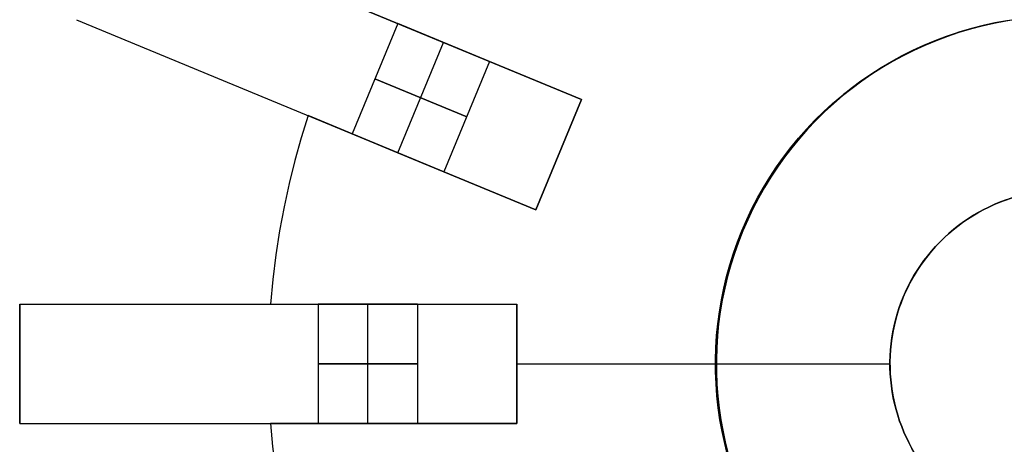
# Model space of a CAD drawing. Header units: millimetres. Extents: x 625 to 835, y 1649 to 1859.
# Tile 3 of 9: x 625 to 724, y 1746 to 1789. Entities that reach past the tile are written whole.
import ezdxf

# ---------------------------------------------------------------- set-up
doc = ezdxf.new("R2010")
doc.units = ezdxf.units.MM

msp = doc.modelspace()

# ---------------------------------------------------------------- linework, layer by layer
at = {"extrusion": (0.382683, 0.92388, -6.60644e-15)}
msp.add_lwpolyline([(71.795, 9.995), (72.819, 9.978), (73.842, 9.925), (74.863, 9.838), (75.88, 9.716), (76.892, 9.559), (77.898, 9.368), (78.898, 9.142), (79.889, 8.883), (80.87, 8.589), (81.841, 8.263), (82.8, 7.903), (83.747, 7.511), (84.679, 7.087), (85.597, 6.632), (86.498, 6.145), (87.382, 5.628), (88.248, 5.08), (89.095, 4.504), (89.922, 3.899), (90.727, 3.266), (91.511, 2.606), (92.271, 1.92), (93.008, 1.208), (93.72, 0.472), (94.406, -0.289), (95.066, -1.072), (95.699, -1.878), (96.304, -2.705), (96.88, -3.551), (97.427, -4.417), (97.944, -5.302), (98.431, -6.203), (98.887, -7.12), (99.311, -8.053), (99.703, -8.999), (100.063, -9.959), (100.389, -10.93), (100.682, -11.911), (100.942, -12.902), (101.167, -13.901), (101.358, -14.908), (101.515, -15.92), (101.637, -16.937), (101.725, -17.958), (101.777, -18.981), (101.795, -20.005)], dxfattribs=at)
at = {"extrusion": (0.382683, 0.92388, 2.00174e-14)}
msp.add_lwpolyline([(101.795, -304.005), (101.777, -305.029), (101.725, -306.052), (101.637, -307.073), (101.515, -308.09), (101.358, -309.102), (101.167, -310.109), (100.942, -311.108), (100.682, -312.099), (100.389, -313.08), (100.063, -314.051), (99.703, -315.011), (99.311, -315.957), (98.887, -316.89), (98.431, -317.807), (97.944, -318.708), (97.427, -319.593), (96.88, -320.459), (96.304, -321.305), (95.699, -322.132), (95.066, -322.938), (94.406, -323.721), (93.72, -324.482), (93.008, -325.218), (92.271, -325.93), (91.511, -326.616), (90.727, -327.276), (89.922, -327.909), (89.095, -328.514), (88.248, -329.09), (87.382, -329.638), (86.498, -330.155), (85.597, -330.642), (84.679, -331.097), (83.747, -331.521), (82.8, -331.913), (81.841, -332.273), (80.87, -332.599), (79.889, -332.893), (78.898, -333.152), (77.898, -333.378), (76.892, -333.569), (75.88, -333.726), (74.863, -333.848), (73.842, -333.935), (72.819, -333.988), (71.795, -334.005)], dxfattribs=at)
for points in [[(635.289, 1799.725), (681.483, 1780.591)], [(658.594, 1790.072), (667.625, 1786.331)], [(667.625, 1786.331), (658.594, 1790.072)], [(658.594, 1790.072), (667.625, 1786.331)], [(667.625, 1786.331), (658.594, 1790.072)], [(630.697, 1788.638), (676.891, 1769.504)], [(663.005, 1788.245), (658.413, 1777.158)], [(663.005, 1788.245), (658.413, 1777.158)], [(672.244, 1784.418), (663.005, 1788.245)], [(663.005, 1788.245), (672.244, 1784.418)], [(724.255, 1788.525), (723.06, 1788.305), (721.874, 1788.044), (720.697, 1787.741), (719.532, 1787.398), (718.379, 1787.014), (717.24, 1786.591), (716.117, 1786.129), (715.01, 1785.627), (713.921, 1785.088), (712.852, 1784.511), (711.803, 1783.898), (710.777, 1783.248), (709.773, 1782.563), (708.794, 1781.844), (707.84, 1781.091), (706.913, 1780.306), (706.014, 1779.489), (705.144, 1778.641), (704.304, 1777.764), (703.495, 1776.857), (702.717, 1775.924), (701.973, 1774.964), (701.262, 1773.978), (700.586, 1772.969), (699.945, 1771.937), (699.341, 1770.883), (698.774, 1769.808), (698.244, 1768.715), (697.752, 1767.604), (697.299, 1766.477), (696.886, 1765.334), (696.513, 1764.178), (696.18, 1763.01), (695.887, 1761.831), (695.636, 1760.642), (695.426, 1759.445), (695.258, 1758.242), (695.132, 1757.034), (695.047, 1755.822), (695.005, 1754.607), (695.005, 1753.393), (695.047, 1752.178), (695.132, 1750.966), (695.258, 1749.758), (695.426, 1748.555), (695.636, 1747.358), (695.887, 1746.169), (696.18, 1744.99)], [(663.032, 1775.245), (667.625, 1786.331)], [(663.032, 1775.245), (667.625, 1786.331)], [(667.625, 1786.331), (681.483, 1780.591)], [(681.483, 1780.591), (667.625, 1786.331)], [(667.625, 1786.331), (681.483, 1780.591)], [(681.483, 1780.591), (667.625, 1786.331)], [(672.244, 1784.418), (667.652, 1773.331)], [(672.244, 1784.418), (667.652, 1773.331)], [(660.709, 1782.701), (669.948, 1778.874)], [(669.948, 1778.874), (660.709, 1782.701)], [(676.891, 1769.504), (681.483, 1780.591)], [(681.483, 1780.591), (676.891, 1769.504)], [(681.483, 1780.591), (676.891, 1769.504)], [(681.483, 1780.591), (676.891, 1769.504)], [(676.891, 1769.504), (681.483, 1780.591)], [(654.002, 1778.985), (653.304, 1776.754), (652.665, 1774.479), (652.088, 1772.16), (651.576, 1769.8), (651.13, 1767.401), (650.755, 1764.966), (650.453, 1762.498), (650.225, 1760)], [(654.002, 1778.985), (653.304, 1776.754), (652.665, 1774.479), (652.088, 1772.16), (651.576, 1769.8), (651.13, 1767.401), (650.755, 1764.966), (650.453, 1762.498), (650.225, 1760)], [(654.002, 1778.985), (653.304, 1776.754), (652.665, 1774.479), (652.088, 1772.16), (651.576, 1769.8), (651.13, 1767.401), (650.755, 1764.966), (650.453, 1762.498), (650.225, 1760)], [(654.002, 1778.985), (653.304, 1776.754), (652.665, 1774.479), (652.088, 1772.16), (651.576, 1769.8), (651.13, 1767.401), (650.755, 1764.966), (650.453, 1762.498), (650.225, 1760)], [(654.002, 1778.985), (653.304, 1776.754), (652.665, 1774.479), (652.088, 1772.16), (651.576, 1769.8), (651.13, 1767.401), (650.755, 1764.966), (650.453, 1762.498), (650.225, 1760)], [(654.002, 1778.985), (653.304, 1776.754), (652.665, 1774.479), (652.088, 1772.16), (651.576, 1769.8), (651.13, 1767.401), (650.755, 1764.966), (650.453, 1762.498), (650.225, 1760)], [(654.002, 1778.985), (663.032, 1775.245)], [(663.032, 1775.245), (654.002, 1778.985)], [(654.002, 1778.985), (663.032, 1775.245)], [(663.032, 1775.245), (654.002, 1778.985)], [(658.413, 1777.158), (667.652, 1773.331)], [(667.652, 1773.331), (658.413, 1777.158)], [(663.032, 1775.245), (676.891, 1769.504)], [(676.891, 1769.504), (663.032, 1775.245)], [(663.032, 1775.245), (676.891, 1769.504)], [(676.891, 1769.504), (663.032, 1775.245)], [(724.189, 1770.507), (723.62, 1770.296), (723.058, 1770.064), (722.505, 1769.814), (721.961, 1769.544), (721.426, 1769.256), (720.902, 1768.949), (720.388, 1768.624), (719.887, 1768.282), (719.397, 1767.922), (718.92, 1767.546), (718.457, 1767.153), (718.007, 1766.744), (717.572, 1766.321), (717.152, 1765.882), (716.747, 1765.429), (716.359, 1764.962), (715.986, 1764.482), (715.631, 1763.989), (715.293, 1763.484), (714.973, 1762.968), (714.67, 1762.441), (714.387, 1761.904), (714.122, 1761.358), (713.876, 1760.802), (713.65, 1760.238), (713.443, 1759.667), (713.256, 1759.089), (713.09, 1758.505), (712.944, 1757.915), (712.818, 1757.321), (712.713, 1756.723), (712.629, 1756.121), (712.566, 1755.517), (712.524, 1754.911), (712.503, 1754.304), (712.503, 1753.696), (712.524, 1753.089), (712.566, 1752.483), (712.629, 1751.879), (712.713, 1751.277), (712.818, 1750.679), (712.944, 1750.085), (713.09, 1749.495), (713.256, 1748.911), (713.443, 1748.333), (713.65, 1747.762), (713.876, 1747.198), (714.122, 1746.642), (714.387, 1746.096), (714.67, 1745.559)], [(625, 1760), (625, 1748)], [(625, 1760), (625, 1748)], [(625, 1748), (625, 1760)], [(625, 1760), (675, 1760)], [(650.225, 1760), (660, 1760)], [(650.225, 1760), (660, 1760)], [(650.225, 1760), (660, 1760)], [(650.225, 1760), (660, 1760)], [(665, 1760), (655, 1760)], [(655, 1760), (655, 1748)], [(655, 1760), (655, 1748)], [(655, 1760), (665, 1760)], [(660, 1760), (675, 1760)], [(660, 1760), (675, 1760)], [(660, 1760), (675, 1760)], [(660, 1760), (675, 1760)], [(660, 1748), (660, 1760)], [(660, 1748), (660, 1760)], [(665, 1760), (665, 1748)], [(665, 1760), (665, 1748)], [(675, 1760), (675, 1748)], [(675, 1760), (675, 1748)], [(675, 1760), (675, 1748)], [(675, 1748), (675, 1760)], [(675, 1748), (675, 1760)], [(655, 1754), (665, 1754)], [(665, 1754), (655, 1754)], [(675, 1754), (695, 1754)], [(675, 1754), (712.5, 1754)], [(675, 1754), (712.5, 1754)], [(675, 1754), (695, 1754)], [(625, 1748), (675, 1748)], [(650.225, 1748), (650.435, 1745.672), (650.715, 1743.325), (651.07, 1740.962), (651.499, 1738.585), (652.006, 1736.199), (652.591, 1733.806), (653.256, 1731.41), (654.002, 1729.015)], [(650.225, 1748), (650.435, 1745.672), (650.715, 1743.325), (651.07, 1740.962), (651.499, 1738.585), (652.006, 1736.199), (652.591, 1733.806), (653.256, 1731.41), (654.002, 1729.015)], [(650.225, 1748), (650.435, 1745.672), (650.715, 1743.325), (651.07, 1740.962), (651.499, 1738.585), (652.006, 1736.199), (652.591, 1733.806), (653.256, 1731.41), (654.002, 1729.015)], [(650.225, 1748), (650.435, 1745.672), (650.715, 1743.325), (651.07, 1740.962), (651.499, 1738.585), (652.006, 1736.199), (652.591, 1733.806), (653.256, 1731.41), (654.002, 1729.015)], [(660, 1748), (650.225, 1748)], [(660, 1748), (650.225, 1748)], [(660, 1748), (650.225, 1748)], [(660, 1748), (650.225, 1748)], [(650.225, 1748), (650.435, 1745.672), (650.715, 1743.325), (651.07, 1740.962), (651.499, 1738.585), (652.006, 1736.199), (652.591, 1733.806), (653.256, 1731.41), (654.002, 1729.015)], [(650.225, 1748), (650.435, 1745.672), (650.715, 1743.325), (651.07, 1740.962), (651.499, 1738.585), (652.006, 1736.199), (652.591, 1733.806), (653.256, 1731.41), (654.002, 1729.015)], [(655, 1748), (665, 1748)], [(665, 1748), (655, 1748)], [(675, 1748), (660, 1748)], [(675, 1748), (660, 1748)], [(675, 1748), (660, 1748)], [(675, 1748), (660, 1748)]]:
    msp.add_lwpolyline(points)
at = {"extrusion": (0.382683, 0.92388, -3.1259e-15)}
msp.add_lwpolyline([(101.795, -20.005), (101.777, -18.981), (101.725, -17.958), (101.637, -16.937), (101.515, -15.92), (101.358, -14.908), (101.167, -13.901), (100.942, -12.902), (100.682, -11.911), (100.389, -10.93), (100.063, -9.959), (99.703, -8.999), (99.311, -8.053), (98.887, -7.12), (98.431, -6.203), (97.944, -5.302), (97.427, -4.417), (96.88, -3.551), (96.304, -2.705), (95.699, -1.878), (95.066, -1.072), (94.406, -0.289), (93.72, 0.472), (93.008, 1.208), (92.271, 1.92), (91.511, 2.606), (90.727, 3.266), (89.922, 3.899), (89.095, 4.504), (88.248, 5.08), (87.382, 5.628), (86.498, 6.145), (85.597, 6.632), (84.679, 7.087), (83.747, 7.511), (82.8, 7.903), (81.841, 8.263), (80.87, 8.589), (79.889, 8.883), (78.898, 9.142), (77.898, 9.368), (76.892, 9.559), (75.88, 9.716), (74.863, 9.838), (73.842, 9.925), (72.819, 9.978), (71.795, 9.995)], dxfattribs=at)
at = {"extrusion": (0.382683, 0.92388, 4.57675e-15)}
msp.add_lwpolyline([(71.795, -334.005), (72.819, -333.988), (73.842, -333.935), (74.863, -333.848), (75.88, -333.726), (76.892, -333.569), (77.898, -333.378), (78.898, -333.152), (79.889, -332.893), (80.87, -332.599), (81.841, -332.273), (82.8, -331.913), (83.747, -331.521), (84.679, -331.097), (85.597, -330.642), (86.498, -330.155), (87.382, -329.638), (88.248, -329.09), (89.095, -328.514), (89.922, -327.909), (90.727, -327.276), (91.511, -326.616), (92.271, -325.93), (93.008, -325.218), (93.72, -324.482), (94.406, -323.721), (95.066, -322.938), (95.699, -322.132), (96.304, -321.305), (96.88, -320.459), (97.427, -319.593), (97.944, -318.708), (98.431, -317.807), (98.887, -316.89), (99.311, -315.957), (99.703, -315.011), (100.063, -314.051), (100.389, -313.08), (100.682, -312.099), (100.942, -311.108), (101.167, -310.109), (101.358, -309.102), (101.515, -308.09), (101.637, -307.073), (101.725, -306.052), (101.777, -305.029), (101.795, -304.005)], dxfattribs=at)
at = {"extrusion": (0.000142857, -2.84161e-05, 1)}
for points in [[(765.046, 1753.991), (765.025, 1755.208), (764.962, 1756.425), (764.856, 1757.638), (764.708, 1758.847), (764.518, 1760.049), (764.286, 1761.245), (764.013, 1762.432), (763.699, 1763.608), (763.344, 1764.773), (762.949, 1765.925), (762.514, 1767.063), (762.039, 1768.184), (761.526, 1769.289), (760.975, 1770.374), (760.386, 1771.441), (759.761, 1772.485), (759.099, 1773.508), (758.403, 1774.507), (757.672, 1775.481), (756.907, 1776.429), (756.111, 1777.35), (755.282, 1778.243), (754.423, 1779.106), (753.535, 1779.939), (752.618, 1780.74), (751.674, 1781.509), (750.703, 1782.245), (749.708, 1782.946), (748.688, 1783.613), (747.647, 1784.244), (746.584, 1784.838), (745.5, 1785.394), (744.399, 1785.913), (743.279, 1786.393), (742.144, 1786.834), (740.994, 1787.235), (739.831, 1787.595), (738.656, 1787.915), (737.471, 1788.194), (736.276, 1788.432), (735.074, 1788.628), (733.866, 1788.782), (732.654, 1788.894), (731.438, 1788.963), (730.22, 1788.99), (729.003, 1788.975), (727.786, 1788.918), (726.572, 1788.818), (725.363, 1788.676), (724.159, 1788.492), (722.962, 1788.266), (721.774, 1787.999), (720.596, 1787.691), (719.429, 1787.342), (718.276, 1786.952), (717.136, 1786.523), (716.012, 1786.054), (714.905, 1785.546), (713.817, 1785), (712.748, 1784.417), (711.7, 1783.797), (710.674, 1783.14), (709.671, 1782.449), (708.694, 1781.723), (707.742, 1780.963), (706.817, 1780.171), (705.92, 1779.347), (705.053, 1778.492), (704.215, 1777.608), (703.409, 1776.695), (702.636, 1775.755), (701.895, 1774.788), (701.189, 1773.796), (700.517, 1772.78), (699.881, 1771.741), (699.282, 1770.681), (698.72, 1769.601), (698.196, 1768.502), (697.71, 1767.385)], [(697.71, 1767.385), (697.266, 1766.256), (696.861, 1765.113), (696.495, 1763.957), (696.17, 1762.789), (695.886, 1761.61), (695.642, 1760.422), (695.44, 1759.226), (695.279, 1758.024), (695.161, 1756.817), (695.084, 1755.607), (695.049, 1754.395), (695.056, 1753.182), (695.105, 1751.971), (695.196, 1750.761), (695.328, 1749.556), (695.503, 1748.356), (695.719, 1747.163), (695.976, 1745.978), (696.274, 1744.802), (696.613, 1743.638), (696.991, 1742.486), (697.41, 1741.347), (697.867, 1740.224), (698.364, 1739.118), (698.898, 1738.029), (699.469, 1736.96), (700.078, 1735.911), (700.722, 1734.883), (701.402, 1733.879), (702.116, 1732.899), (702.863, 1731.944), (703.643, 1731.015), (704.455, 1730.114), (705.298, 1729.242), (706.17, 1728.4), (707.071, 1727.588), (707.999, 1726.808), (708.954, 1726.06), (709.934, 1725.346), (710.939, 1724.667), (711.966, 1724.022), (713.015, 1723.414), (714.085, 1722.842), (715.173, 1722.308), (716.28, 1721.812), (717.403, 1721.354), (718.541, 1720.936), (719.693, 1720.557), (720.858, 1720.219), (722.033, 1719.92), (723.218, 1719.663), (724.411, 1719.447), (725.611, 1719.273), (726.817, 1719.14), (728.026, 1719.049), (729.238, 1719), (730.451, 1718.993), (731.663, 1719.028), (732.873, 1719.105), (734.08, 1719.224), (735.282, 1719.385), (736.478, 1719.587), (737.666, 1719.83), (738.844, 1720.115), (740.013, 1720.44), (741.169, 1720.805), (742.312, 1721.21), (743.44, 1721.655), (744.552, 1722.138), (745.647, 1722.66), (746.723, 1723.219), (747.779, 1723.816), (748.814, 1724.448), (749.826, 1725.116), (750.814, 1725.818), (751.778, 1726.555), (752.715, 1727.324), (753.626, 1728.125), (754.508, 1728.958), (755.36, 1729.82), (756.182, 1730.712), (756.973, 1731.631), (757.731, 1732.577), (758.457, 1733.549), (759.148, 1734.546), (759.804, 1735.566), (760.424, 1736.608), (761.008, 1737.67), (761.555, 1738.753), (762.064, 1739.854), (762.535, 1740.971), (762.966, 1742.105), (763.358, 1743.252), (763.71, 1744.413), (764.022, 1745.585), (764.293, 1746.767), (764.522, 1747.957), (764.711, 1749.155), (764.857, 1750.359), (764.962, 1751.567), (765.025, 1752.778), (765.046, 1753.991)]]:
    msp.add_lwpolyline(points, dxfattribs=at)
at = {"extrusion": (-0.000142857, 2.84161e-05, 1)}
for points in [[(697.62, 1767.403), (698.105, 1768.52), (698.629, 1769.619), (699.191, 1770.699), (699.791, 1771.759), (700.426, 1772.798), (701.098, 1773.814), (701.804, 1774.806), (702.545, 1775.773), (703.319, 1776.713), (704.125, 1777.626), (704.962, 1778.51), (705.829, 1779.365), (706.726, 1780.189), (707.651, 1780.981), (708.603, 1781.741), (709.58, 1782.467), (710.583, 1783.159), (711.609, 1783.815), (712.657, 1784.435), (713.726, 1785.018), (714.814, 1785.564), (715.921, 1786.072), (717.045, 1786.541), (718.185, 1786.97), (719.339, 1787.36), (720.505, 1787.709), (721.683, 1788.017), (722.871, 1788.284), (724.068, 1788.51), (725.272, 1788.694), (726.482, 1788.836), (727.695, 1788.936), (728.912, 1788.993), (730.129, 1789.008), (731.347, 1788.981), (732.563, 1788.912), (733.775, 1788.8), (734.983, 1788.646), (736.185, 1788.45), (737.38, 1788.212), (738.565, 1787.933), (739.74, 1787.613), (740.903, 1787.253), (742.053, 1786.852), (743.188, 1786.411), (744.308, 1785.931), (745.41, 1785.412), (746.493, 1784.856), (747.556, 1784.262), (748.598, 1783.631), (749.617, 1782.965), (750.612, 1782.263), (751.583, 1781.527), (752.527, 1780.758), (753.444, 1779.957), (754.332, 1779.124), (755.191, 1778.261), (756.02, 1777.368), (756.817, 1776.447), (757.581, 1775.499), (758.312, 1774.525), (759.008, 1773.526), (759.67, 1772.504), (760.295, 1771.459), (760.884, 1770.393), (761.435, 1769.307), (761.948, 1768.202), (762.423, 1767.081), (762.858, 1765.943), (763.253, 1764.791), (763.608, 1763.626), (763.922, 1762.45), (764.195, 1761.263), (764.427, 1760.068), (764.617, 1758.865), (764.765, 1757.656), (764.871, 1756.443), (764.934, 1755.226), (764.955, 1754.009)], [(764.955, 1754.009), (764.934, 1752.796), (764.871, 1751.585), (764.766, 1750.377), (764.62, 1749.173), (764.431, 1747.975), (764.202, 1746.785), (763.931, 1745.603), (763.619, 1744.431), (763.267, 1743.27), (762.875, 1742.123), (762.444, 1740.989), (761.973, 1739.872), (761.464, 1738.771), (760.917, 1737.689), (760.333, 1736.626), (759.713, 1735.584), (759.057, 1734.564), (758.366, 1733.567), (757.641, 1732.595), (756.882, 1731.649), (756.091, 1730.73), (755.269, 1729.838), (754.417, 1728.976), (753.535, 1728.144), (752.625, 1727.342), (751.687, 1726.573), (750.724, 1725.837), (749.735, 1725.134), (748.723, 1724.466), (747.688, 1723.834), (746.632, 1723.237), (745.556, 1722.678), (744.462, 1722.156), (743.349, 1721.673), (742.221, 1721.228), (741.078, 1720.823), (739.922, 1720.458), (738.754, 1720.133), (737.575, 1719.848), (736.387, 1719.605), (735.191, 1719.403), (733.989, 1719.242), (732.782, 1719.123), (731.572, 1719.046), (730.36, 1719.011), (729.147, 1719.018), (727.935, 1719.067), (726.726, 1719.158), (725.521, 1719.291), (724.321, 1719.465), (723.127, 1719.681), (721.942, 1719.939), (720.767, 1720.237), (719.602, 1720.575), (718.45, 1720.954), (717.312, 1721.372), (716.189, 1721.83), (715.082, 1722.326), (713.994, 1722.86), (712.924, 1723.432), (711.875, 1724.04), (710.848, 1724.685), (709.843, 1725.364), (708.863, 1726.078), (707.908, 1726.826), (706.98, 1727.606), (706.079, 1728.418), (705.207, 1729.26), (704.364, 1730.132), (703.552, 1731.033), (702.772, 1731.962), (702.025, 1732.917), (701.311, 1733.897), (700.631, 1734.901), (699.987, 1735.929), (699.379, 1736.978), (698.807, 1738.047), (698.273, 1739.136), (697.776, 1740.242), (697.319, 1741.365), (696.9, 1742.504), (696.522, 1743.656), (696.183, 1744.82), (695.885, 1745.996), (695.628, 1747.181), (695.412, 1748.374), (695.238, 1749.574), (695.105, 1750.779), (695.014, 1751.989), (694.965, 1753.2), (694.958, 1754.413), (694.993, 1755.625), (695.07, 1756.836), (695.189, 1758.042), (695.349, 1759.244), (695.551, 1760.44), (695.795, 1761.628), (696.079, 1762.807), (696.404, 1763.975), (696.77, 1765.132), (697.175, 1766.275), (697.62, 1767.403)]]:
    msp.add_lwpolyline(points, dxfattribs=at)
at = {"extrusion": (0.382683, 0.92388, 7.80594e-15)}
msp.add_lwpolyline([(101.795, -20.005), (101.777, -18.981), (101.725, -17.958), (101.637, -16.937), (101.515, -15.92), (101.358, -14.908), (101.167, -13.901), (100.942, -12.902), (100.682, -11.911), (100.389, -10.93), (100.063, -9.959), (99.703, -8.999), (99.311, -8.053), (98.887, -7.12), (98.431, -6.203), (97.944, -5.302), (97.427, -4.417), (96.88, -3.551), (96.304, -2.705), (95.699, -1.878), (95.066, -1.072), (94.406, -0.289), (93.72, 0.472), (93.008, 1.208), (92.271, 1.92), (91.511, 2.606), (90.727, 3.266), (89.922, 3.899), (89.095, 4.504), (88.248, 5.08), (87.382, 5.628), (86.498, 6.145), (85.597, 6.632), (84.679, 7.087), (83.747, 7.511), (82.8, 7.903), (81.841, 8.263), (80.87, 8.589), (79.889, 8.883), (78.898, 9.142), (77.898, 9.368), (76.892, 9.559), (75.88, 9.716), (74.863, 9.838), (73.842, 9.925), (72.819, 9.978), (71.795, 9.995)], dxfattribs=at)
at = {"extrusion": (0.382683, 0.92388, 8.0507e-15)}
msp.add_lwpolyline([(71.795, -334.005), (72.819, -333.988), (73.842, -333.935), (74.863, -333.848), (75.88, -333.726), (76.892, -333.569), (77.898, -333.378), (78.898, -333.152), (79.889, -332.893), (80.87, -332.599), (81.841, -332.273), (82.8, -331.913), (83.747, -331.521), (84.679, -331.097), (85.597, -330.642), (86.498, -330.155), (87.382, -329.638), (88.248, -329.09), (89.095, -328.514), (89.922, -327.909), (90.727, -327.276), (91.511, -326.616), (92.271, -325.93), (93.008, -325.218), (93.72, -324.482), (94.406, -323.721), (95.066, -322.938), (95.699, -322.132), (96.304, -321.305), (96.88, -320.459), (97.427, -319.593), (97.944, -318.708), (98.431, -317.807), (98.887, -316.89), (99.311, -315.957), (99.703, -315.011), (100.063, -314.051), (100.389, -313.08), (100.682, -312.099), (100.942, -311.108), (101.167, -310.109), (101.358, -309.102), (101.515, -308.09), (101.637, -307.073), (101.725, -306.052), (101.777, -305.029), (101.795, -304.005)], dxfattribs=at)
at = {"extrusion": (0.382683, 0.92388, -2.71978e-14)}
msp.add_lwpolyline([(51.795, -0.005), (51.801, 0.336), (51.818, 0.677), (51.847, 1.018), (51.888, 1.357), (51.94, 1.694), (52.004, 2.03), (52.079, 2.363), (52.166, 2.693), (52.263, 3.02), (52.372, 3.344), (52.492, 3.664), (52.623, 3.979), (52.764, 4.29), (52.916, 4.596), (53.078, 4.896), (53.25, 5.191), (53.433, 5.48), (53.625, 5.762), (53.827, 6.037), (54.038, 6.306), (54.258, 6.567), (54.486, 6.821), (54.724, 7.066), (54.969, 7.303), (55.223, 7.532), (55.484, 7.752), (55.752, 7.963), (56.028, 8.165), (56.31, 8.357), (56.599, 8.539), (56.894, 8.712), (57.194, 8.874), (57.5, 9.026), (57.811, 9.167), (58.126, 9.298), (58.446, 9.418), (58.77, 9.526), (59.097, 9.624), (59.427, 9.711), (59.76, 9.786), (60.096, 9.85), (60.433, 9.902), (60.772, 9.943), (61.112, 9.972), (61.453, 9.989), (61.795, 9.995)], dxfattribs=at)
at = {"extrusion": (0.382683, 0.92388, 2.71978e-14)}
msp.add_lwpolyline([(51.795, -324.005), (51.801, -324.346), (51.818, -324.687), (51.847, -325.028), (51.888, -325.367), (51.94, -325.704), (52.004, -326.04), (52.079, -326.373), (52.166, -326.703), (52.263, -327.03), (52.372, -327.354), (52.492, -327.674), (52.623, -327.989), (52.764, -328.3), (52.916, -328.606), (53.078, -328.906), (53.25, -329.201), (53.433, -329.49), (53.625, -329.772), (53.827, -330.047), (54.038, -330.316), (54.258, -330.577), (54.486, -330.831), (54.724, -331.076), (54.969, -331.313), (55.223, -331.542), (55.484, -331.762), (55.752, -331.973), (56.028, -332.175), (56.31, -332.367), (56.599, -332.549), (56.894, -332.722), (57.194, -332.884), (57.5, -333.036), (57.811, -333.177), (58.126, -333.308), (58.446, -333.428), (58.77, -333.536), (59.097, -333.634), (59.427, -333.721), (59.76, -333.796), (60.096, -333.86), (60.433, -333.912), (60.772, -333.953), (61.112, -333.982), (61.453, -333.999), (61.795, -334.005)], dxfattribs=at)
msp.add_lwpolyline([(51.795, -324.005), (51.801, -324.346), (51.818, -324.687), (51.847, -325.028), (51.888, -325.367), (51.94, -325.704), (52.004, -326.04), (52.079, -326.373), (52.166, -326.703), (52.263, -327.03), (52.372, -327.354), (52.492, -327.674), (52.623, -327.989), (52.764, -328.3), (52.916, -328.606), (53.078, -328.906), (53.25, -329.201), (53.433, -329.49), (53.625, -329.772), (53.827, -330.047), (54.038, -330.316), (54.258, -330.577), (54.486, -330.831), (54.724, -331.076), (54.969, -331.313), (55.223, -331.542), (55.484, -331.762), (55.752, -331.973), (56.028, -332.175), (56.31, -332.367), (56.599, -332.549), (56.894, -332.722), (57.194, -332.884), (57.5, -333.036), (57.811, -333.177), (58.126, -333.308), (58.446, -333.428), (58.77, -333.536), (59.097, -333.634), (59.427, -333.721), (59.76, -333.796), (60.096, -333.86), (60.433, -333.912), (60.772, -333.953), (61.112, -333.982), (61.453, -333.999), (61.795, -334.005)], dxfattribs=at)
at = {"extrusion": (1, 0, 0)}
for points in [[(1780.591, -312.005), (1780.591, -12.005)], [(1779.071, 9.575), (1779.071, -333.585)], [(1778.985, -324.005), (1778.985, -312.005)], [(1778.985, -12.005), (1778.985, -0.005)], [(1775.048, -12.005), (1775.048, -312.005)], [(1769.504, -12.005), (1769.504, -312.005)], [(1760, -20.005), (1760, -304.005)], [(1760, 9.575), (1760, -333.585)], [(1760, -324.005), (1760, -312.005)], [(1760, -12.005), (1760, -0.005)], [(1760, -312.005), (1760, -12.005)], [(1754, -304.005), (1754, -20.005)], [(1754, -12.005), (1754, -312.005)], [(1754, -324.015), (1754, -311.995)], [(1754, -12.015), (1754, 0.005)], [(1748, -304.005), (1748, -20.005)], [(1748, 9.575), (1748, -333.585)], [(1748, -324.005), (1748, -312.005)], [(1748, -12.005), (1748, -0.005)], [(1748, -12.005), (1748, -312.005)]]:
    msp.add_lwpolyline(points, dxfattribs=at)
at = {"extrusion": (0.382683, 0.92388, -1.97624e-14)}
msp.add_lwpolyline([(61.795, 9.995), (61.453, 9.989), (61.112, 9.972), (60.772, 9.943), (60.433, 9.902), (60.096, 9.85), (59.76, 9.786), (59.427, 9.711), (59.097, 9.624), (58.77, 9.526), (58.446, 9.418), (58.126, 9.298), (57.811, 9.167), (57.5, 9.026), (57.194, 8.874), (56.894, 8.712), (56.599, 8.539), (56.31, 8.357), (56.028, 8.165), (55.752, 7.963), (55.484, 7.752), (55.223, 7.532), (54.969, 7.303), (54.724, 7.066), (54.486, 6.821), (54.258, 6.567), (54.038, 6.306), (53.827, 6.037), (53.625, 5.762), (53.433, 5.48), (53.25, 5.191), (53.078, 4.896), (52.916, 4.596), (52.764, 4.29), (52.623, 3.979), (52.492, 3.664), (52.372, 3.344), (52.263, 3.02), (52.166, 2.693), (52.079, 2.363), (52.004, 2.03), (51.94, 1.694), (51.888, 1.357), (51.847, 1.018), (51.818, 0.677), (51.801, 0.336), (51.795, -0.005)], dxfattribs=at)
at = {"extrusion": (0.382683, 0.92388, 1.23577e-14)}
msp.add_lwpolyline([(51.795, -324.005), (51.801, -324.346), (51.818, -324.687), (51.847, -325.028), (51.888, -325.367), (51.94, -325.704), (52.004, -326.04), (52.079, -326.373), (52.166, -326.703), (52.263, -327.03), (52.372, -327.354), (52.492, -327.674), (52.623, -327.989), (52.764, -328.3), (52.916, -328.606), (53.078, -328.906), (53.25, -329.201), (53.433, -329.49), (53.625, -329.772), (53.827, -330.047), (54.038, -330.316), (54.258, -330.577), (54.486, -330.831), (54.724, -331.076), (54.969, -331.313), (55.223, -331.542), (55.484, -331.762), (55.752, -331.973), (56.028, -332.175), (56.31, -332.367), (56.599, -332.549), (56.894, -332.722), (57.194, -332.884), (57.5, -333.036), (57.811, -333.177), (58.126, -333.308), (58.446, -333.428), (58.77, -333.536), (59.097, -333.634), (59.427, -333.721), (59.76, -333.796), (60.096, -333.86), (60.433, -333.912), (60.772, -333.953), (61.112, -333.982), (61.453, -333.999), (61.795, -334.005)], dxfattribs=at)
at = {"extrusion": (0.382683, 0.92388, -1.97684e-14)}
msp.add_lwpolyline([(61.795, 9.995), (61.453, 9.989), (61.112, 9.972), (60.772, 9.943), (60.433, 9.902), (60.096, 9.85), (59.76, 9.786), (59.427, 9.711), (59.097, 9.624), (58.77, 9.526), (58.446, 9.418), (58.126, 9.298), (57.811, 9.167), (57.5, 9.026), (57.194, 8.874), (56.894, 8.712), (56.599, 8.539), (56.31, 8.357), (56.028, 8.165), (55.752, 7.963), (55.484, 7.752), (55.223, 7.532), (54.969, 7.303), (54.724, 7.066), (54.486, 6.821), (54.258, 6.567), (54.038, 6.306), (53.827, 6.037), (53.625, 5.762), (53.433, 5.48), (53.25, 5.191), (53.078, 4.896), (52.916, 4.596), (52.764, 4.29), (52.623, 3.979), (52.492, 3.664), (52.372, 3.344), (52.263, 3.02), (52.166, 2.693), (52.079, 2.363), (52.004, 2.03), (51.94, 1.694), (51.888, 1.357), (51.847, 1.018), (51.818, 0.677), (51.801, 0.336), (51.795, -0.005)], dxfattribs=at)
at = {"extrusion": (0.000285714, -5.68321e-05, 1)}
for points in [[(747.503, 1753.999), (747.493, 1754.608), (747.461, 1755.216), (747.408, 1755.823), (747.334, 1756.427), (747.239, 1757.029), (747.123, 1757.626), (746.987, 1758.22), (746.83, 1758.808), (746.652, 1759.391), (746.455, 1759.967), (746.237, 1760.535), (746, 1761.096), (745.743, 1761.648), (745.468, 1762.191), (745.173, 1762.724), (744.861, 1763.247), (744.53, 1763.758), (744.182, 1764.257), (743.816, 1764.744), (743.434, 1765.218), (743.036, 1765.679), (742.621, 1766.125), (742.192, 1766.557), (741.748, 1766.973), (741.289, 1767.374), (740.817, 1767.759), (740.332, 1768.126), (739.834, 1768.477), (739.324, 1768.81), (738.804, 1769.126), (738.272, 1769.423), (737.73, 1769.701), (737.18, 1769.96), (736.62, 1770.2), (736.052, 1770.421), (735.477, 1770.621), (734.896, 1770.802), (734.308, 1770.962), (733.716, 1771.101), (733.118, 1771.22), (732.517, 1771.318), (731.913, 1771.395), (731.307, 1771.451), (730.699, 1771.485), (730.09, 1771.499), (729.482, 1771.492), (728.873, 1771.463), (728.266, 1771.413), (727.662, 1771.342), (727.06, 1771.25), (726.461, 1771.137), (725.867, 1771.004), (725.278, 1770.849), (724.695, 1770.675), (724.118, 1770.48), (723.548, 1770.265), (722.986, 1770.031), (722.433, 1769.777), (721.889, 1769.504), (721.354, 1769.212), (720.83, 1768.902), (720.317, 1768.574), (719.816, 1768.228), (719.327, 1767.865), (718.851, 1767.486), (718.389, 1767.089), (717.94, 1766.677), (717.507, 1766.25), (717.088, 1765.808), (716.685, 1765.351), (716.298, 1764.881), (715.928, 1764.398), (715.575, 1763.902), (715.239, 1763.394), (714.921, 1762.875), (714.621, 1762.345), (714.34, 1761.804), (714.078, 1761.255), (713.836, 1760.696)], [(713.836, 1760.696), (713.613, 1760.132), (713.411, 1759.561), (713.228, 1758.983), (713.065, 1758.398), (712.923, 1757.809), (712.801, 1757.215), (712.7, 1756.617), (712.62, 1756.016), (712.561, 1755.413), (712.522, 1754.808), (712.505, 1754.201), (712.508, 1753.595), (712.533, 1752.989), (712.578, 1752.385), (712.644, 1751.782), (712.732, 1751.182), (712.84, 1750.585), (712.968, 1749.993), (713.117, 1749.405), (713.287, 1748.823), (713.476, 1748.247), (713.685, 1747.678), (713.914, 1747.116), (714.162, 1746.563), (714.429, 1746.018), (714.715, 1745.484), (715.019, 1744.959), (715.341, 1744.446), (715.681, 1743.943), (716.038, 1743.453), (716.412, 1742.976), (716.802, 1742.512), (717.208, 1742.061), (717.629, 1741.625), (718.065, 1741.204), (718.516, 1740.798), (718.98, 1740.408), (719.457, 1740.034), (719.947, 1739.677), (720.45, 1739.337), (720.963, 1739.015), (721.488, 1738.711), (722.023, 1738.425), (722.567, 1738.158), (723.12, 1737.91), (723.682, 1737.681), (724.251, 1737.472), (724.827, 1737.282), (725.409, 1737.113), (725.997, 1736.964), (726.589, 1736.836), (727.186, 1736.728), (727.786, 1736.64), (728.389, 1736.574), (728.993, 1736.528), (729.599, 1736.504), (730.206, 1736.5), (730.812, 1736.518), (731.417, 1736.556), (732.02, 1736.616), (732.621, 1736.696), (733.219, 1736.797), (733.813, 1736.919), (734.402, 1737.061), (734.987, 1737.224), (735.565, 1737.407), (736.136, 1737.609), (736.7, 1737.831), (737.256, 1738.073), (737.804, 1738.334), (738.342, 1738.614), (738.87, 1738.912), (739.387, 1739.228), (739.893, 1739.562), (740.388, 1739.913), (740.869, 1740.281), (741.338, 1740.666), (741.793, 1741.067), (742.234, 1741.483), (742.66, 1741.914), (743.071, 1742.36), (743.467, 1742.82), (743.846, 1743.293), (744.209, 1743.779), (744.554, 1744.277), (744.882, 1744.787), (745.192, 1745.308), (745.484, 1745.839), (745.758, 1746.38), (746.012, 1746.931), (746.248, 1747.49), (746.463, 1748.056), (746.659, 1748.63), (746.835, 1749.21), (746.991, 1749.796), (747.127, 1750.387), (747.241, 1750.983), (747.336, 1751.582), (747.409, 1752.183), (747.461, 1752.788), (747.493, 1753.393), (747.503, 1753.999)]]:
    msp.add_lwpolyline(points, dxfattribs=at)
at = {"extrusion": (-0.000285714, 5.68321e-05, 1)}
for points in [[(713.832, 1760.697), (714.075, 1761.255), (714.337, 1761.805), (714.618, 1762.345), (714.918, 1762.875), (715.235, 1763.395), (715.571, 1763.903), (715.924, 1764.399), (716.295, 1764.882), (716.682, 1765.352), (717.085, 1765.809), (717.503, 1766.251), (717.937, 1766.678), (718.385, 1767.09), (718.848, 1767.486), (719.324, 1767.866), (719.813, 1768.229), (720.314, 1768.575), (720.827, 1768.903), (721.351, 1769.213), (721.885, 1769.505), (722.429, 1769.778), (722.983, 1770.032), (723.545, 1770.266), (724.115, 1770.481), (724.692, 1770.675), (725.275, 1770.85), (725.864, 1771.004), (726.458, 1771.138), (727.056, 1771.251), (727.658, 1771.343), (728.263, 1771.414), (728.87, 1771.463), (729.478, 1771.492), (730.087, 1771.5), (730.696, 1771.486), (731.304, 1771.451), (731.91, 1771.395), (732.514, 1771.318), (733.115, 1771.221), (733.712, 1771.102), (734.305, 1770.962), (734.892, 1770.802), (735.474, 1770.622), (736.049, 1770.421), (736.616, 1770.201), (737.176, 1769.961), (737.727, 1769.702), (738.269, 1769.423), (738.8, 1769.126), (739.321, 1768.811), (739.831, 1768.478), (740.328, 1768.127), (740.814, 1767.759), (741.286, 1767.375), (741.744, 1766.974), (742.188, 1766.558), (742.618, 1766.126), (743.032, 1765.68), (743.431, 1765.219), (743.813, 1764.745), (744.178, 1764.258), (744.526, 1763.759), (744.857, 1763.247), (745.17, 1762.725), (745.464, 1762.192), (745.74, 1761.649), (745.996, 1761.097), (746.234, 1760.536), (746.451, 1759.967), (746.649, 1759.391), (746.826, 1758.809), (746.983, 1758.221), (747.12, 1757.627), (747.236, 1757.029), (747.331, 1756.428), (747.405, 1755.823), (747.458, 1755.217), (747.489, 1754.609), (747.5, 1754)], [(747.5, 1754), (747.489, 1753.394), (747.458, 1752.788), (747.406, 1752.184), (747.332, 1751.582), (747.238, 1750.983), (747.123, 1750.388), (746.988, 1749.797), (746.832, 1749.211), (746.656, 1748.631), (746.46, 1748.057), (746.244, 1747.49), (746.009, 1746.931), (745.754, 1746.381), (745.481, 1745.84), (745.189, 1745.308), (744.879, 1744.787), (744.551, 1744.278), (744.205, 1743.779), (743.843, 1743.293), (743.463, 1742.82), (743.068, 1742.36), (742.657, 1741.915), (742.231, 1741.484), (741.79, 1741.067), (741.335, 1740.667), (740.866, 1740.282), (740.384, 1739.914), (739.89, 1739.563), (739.384, 1739.229), (738.866, 1738.912), (738.338, 1738.614), (737.8, 1738.335), (737.253, 1738.074), (736.697, 1737.832), (736.133, 1737.61), (735.561, 1737.407), (734.983, 1737.224), (734.399, 1737.062), (733.81, 1736.92), (733.216, 1736.798), (732.618, 1736.697), (732.017, 1736.617), (731.413, 1736.557), (730.808, 1736.519), (730.202, 1736.501), (729.596, 1736.505), (728.99, 1736.529), (728.385, 1736.575), (727.783, 1736.641), (727.183, 1736.728), (726.586, 1736.836), (725.993, 1736.965), (725.406, 1737.114), (724.823, 1737.283), (724.247, 1737.473), (723.678, 1737.682), (723.117, 1737.911), (722.563, 1738.159), (722.019, 1738.426), (721.484, 1738.712), (720.96, 1739.016), (720.446, 1739.338), (719.944, 1739.678), (719.454, 1740.035), (718.976, 1740.408), (718.512, 1740.798), (718.062, 1741.204), (717.626, 1741.626), (717.204, 1742.062), (716.798, 1742.512), (716.408, 1742.976), (716.035, 1743.454), (715.678, 1743.944), (715.338, 1744.446), (715.016, 1744.96), (714.712, 1745.484), (714.426, 1746.019), (714.159, 1746.564), (713.911, 1747.117), (713.682, 1747.678), (713.472, 1748.247), (713.283, 1748.823), (713.114, 1749.406), (712.965, 1749.993), (712.836, 1750.586), (712.728, 1751.183), (712.641, 1751.783), (712.575, 1752.385), (712.529, 1752.99), (712.505, 1753.596), (712.501, 1754.202), (712.519, 1754.808), (712.557, 1755.413), (712.617, 1756.017), (712.697, 1756.618), (712.798, 1757.216), (712.92, 1757.81), (713.062, 1758.399), (713.224, 1758.983), (713.407, 1759.561), (713.61, 1760.133), (713.832, 1760.697)]]:
    msp.add_lwpolyline(points, dxfattribs=at)
at = {"extrusion": (0, 1, 0)}
for points in [[(-655, 9.995), (-653.976, 9.978), (-652.953, 9.925), (-651.932, 9.838), (-650.915, 9.716), (-649.903, 9.559), (-648.896, 9.368), (-647.897, 9.142), (-646.906, 8.883), (-645.925, 8.589), (-644.954, 8.263), (-643.994, 7.903), (-643.048, 7.511), (-642.115, 7.087), (-641.198, 6.632), (-640.297, 6.145), (-639.412, 5.628), (-638.546, 5.08), (-637.7, 4.504), (-636.873, 3.899), (-636.067, 3.266), (-635.284, 2.606), (-634.523, 1.92), (-633.787, 1.208), (-633.075, 0.472), (-632.389, -0.289), (-631.729, -1.072), (-631.096, -1.878), (-630.491, -2.705), (-629.915, -3.551), (-629.367, -4.417), (-628.85, -5.302), (-628.363, -6.203), (-627.908, -7.12), (-627.484, -8.053), (-627.092, -8.999), (-626.732, -9.959), (-626.406, -10.93), (-626.112, -11.911), (-625.853, -12.902), (-625.627, -13.901), (-625.436, -14.908), (-625.279, -15.92), (-625.157, -16.937), (-625.07, -17.958), (-625.017, -18.981), (-625, -20.005)], [(-625, -304.005), (-625.017, -305.029), (-625.07, -306.052), (-625.157, -307.073), (-625.279, -308.09), (-625.436, -309.102), (-625.627, -310.109), (-625.853, -311.108), (-626.112, -312.099), (-626.406, -313.08), (-626.732, -314.051), (-627.092, -315.011), (-627.484, -315.957), (-627.908, -316.89), (-628.363, -317.807), (-628.85, -318.708), (-629.367, -319.593), (-629.915, -320.459), (-630.491, -321.305), (-631.096, -322.132), (-631.729, -322.938), (-632.389, -323.721), (-633.075, -324.482), (-633.787, -325.218), (-634.523, -325.93), (-635.284, -326.616), (-636.067, -327.276), (-636.873, -327.909), (-637.7, -328.514), (-638.546, -329.09), (-639.412, -329.638), (-640.297, -330.155), (-641.198, -330.642), (-642.115, -331.097), (-643.048, -331.521), (-643.994, -331.913), (-644.954, -332.273), (-645.925, -332.599), (-646.906, -332.893), (-647.897, -333.152), (-648.896, -333.378), (-649.903, -333.569), (-650.915, -333.726), (-651.932, -333.848), (-652.953, -333.935), (-653.976, -333.988), (-655, -334.005)], [(-675, -0.005), (-674.994, 0.336), (-674.977, 0.677), (-674.948, 1.018), (-674.907, 1.357), (-674.855, 1.694), (-674.791, 2.03), (-674.716, 2.363), (-674.629, 2.693), (-674.531, 3.02), (-674.423, 3.344), (-674.303, 3.664), (-674.172, 3.979), (-674.031, 4.29), (-673.879, 4.596), (-673.717, 4.896), (-673.544, 5.191), (-673.362, 5.48), (-673.17, 5.762), (-672.968, 6.037), (-672.757, 6.306), (-672.537, 6.567), (-672.308, 6.821), (-672.071, 7.066), (-671.826, 7.303), (-671.572, 7.532), (-671.311, 7.752), (-671.042, 7.963), (-670.767, 8.165), (-670.485, 8.357), (-670.196, 8.539), (-669.901, 8.712), (-669.601, 8.874), (-669.295, 9.026), (-668.984, 9.167), (-668.669, 9.298), (-668.349, 9.418), (-668.025, 9.526), (-667.698, 9.624), (-667.368, 9.711), (-667.035, 9.786), (-666.699, 9.85), (-666.362, 9.902), (-666.023, 9.943), (-665.682, 9.972), (-665.341, 9.989), (-665, 9.995)], [(-675, -324.005), (-674.994, -324.346), (-674.977, -324.687), (-674.948, -325.028), (-674.907, -325.367), (-674.855, -325.704), (-674.791, -326.04), (-674.716, -326.373), (-674.629, -326.703), (-674.531, -327.03), (-674.423, -327.354), (-674.303, -327.674), (-674.172, -327.989), (-674.031, -328.3), (-673.879, -328.606), (-673.717, -328.906), (-673.544, -329.201), (-673.362, -329.49), (-673.17, -329.772), (-672.968, -330.047), (-672.757, -330.316), (-672.537, -330.577), (-672.308, -330.831), (-672.071, -331.076), (-671.826, -331.313), (-671.572, -331.542), (-671.311, -331.762), (-671.042, -331.973), (-670.767, -332.175), (-670.485, -332.367), (-670.196, -332.549), (-669.901, -332.722), (-669.601, -332.884), (-669.295, -333.036), (-668.984, -333.177), (-668.669, -333.308), (-668.349, -333.428), (-668.025, -333.536), (-667.698, -333.634), (-667.368, -333.721), (-667.035, -333.796), (-666.699, -333.86), (-666.362, -333.912), (-666.023, -333.953), (-665.682, -333.982), (-665.341, -333.999), (-665, -334.005)], [(-625, -20.005), (-625.017, -18.981), (-625.07, -17.958), (-625.157, -16.937), (-625.279, -15.92), (-625.436, -14.908), (-625.627, -13.901), (-625.853, -12.902), (-626.112, -11.911), (-626.406, -10.93), (-626.732, -9.959), (-627.092, -8.999), (-627.484, -8.053), (-627.908, -7.12), (-628.363, -6.203), (-628.85, -5.302), (-629.367, -4.417), (-629.915, -3.551), (-630.491, -2.705), (-631.096, -1.878), (-631.729, -1.072), (-632.389, -0.289), (-633.075, 0.472), (-633.787, 1.208), (-634.523, 1.92), (-635.284, 2.606), (-636.067, 3.266), (-636.873, 3.899), (-637.7, 4.504), (-638.546, 5.08), (-639.412, 5.628), (-640.297, 6.145), (-641.198, 6.632), (-642.115, 7.087), (-643.048, 7.511), (-643.994, 7.903), (-644.954, 8.263), (-645.925, 8.589), (-646.906, 8.883), (-647.897, 9.142), (-648.896, 9.368), (-649.903, 9.559), (-650.915, 9.716), (-651.932, 9.838), (-652.953, 9.925), (-653.976, 9.978), (-655, 9.995)], [(-655, -334.005), (-653.976, -333.988), (-652.953, -333.935), (-651.932, -333.848), (-650.915, -333.726), (-649.903, -333.569), (-648.896, -333.378), (-647.897, -333.152), (-646.906, -332.893), (-645.925, -332.599), (-644.954, -332.273), (-643.994, -331.913), (-643.048, -331.521), (-642.115, -331.097), (-641.198, -330.642), (-640.297, -330.155), (-639.412, -329.638), (-638.546, -329.09), (-637.7, -328.514), (-636.873, -327.909), (-636.067, -327.276), (-635.284, -326.616), (-634.523, -325.93), (-633.787, -325.218), (-633.075, -324.482), (-632.389, -323.721), (-631.729, -322.938), (-631.096, -322.132), (-630.491, -321.305), (-629.915, -320.459), (-629.367, -319.593), (-628.85, -318.708), (-628.363, -317.807), (-627.908, -316.89), (-627.484, -315.957), (-627.092, -315.011), (-626.732, -314.051), (-626.406, -313.08), (-626.112, -312.099), (-625.853, -311.108), (-625.627, -310.109), (-625.436, -309.102), (-625.279, -308.09), (-625.157, -307.073), (-625.07, -306.052), (-625.017, -305.029), (-625, -304.005)], [(-665, 9.995), (-665.341, 9.989), (-665.682, 9.972), (-666.023, 9.943), (-666.362, 9.902), (-666.699, 9.85), (-667.035, 9.786), (-667.368, 9.711), (-667.698, 9.624), (-668.025, 9.526), (-668.349, 9.418), (-668.669, 9.298), (-668.984, 9.167), (-669.295, 9.026), (-669.601, 8.874), (-669.901, 8.712), (-670.196, 8.539), (-670.485, 8.357), (-670.767, 8.165), (-671.042, 7.963), (-671.311, 7.752), (-671.572, 7.532), (-671.826, 7.303), (-672.071, 7.066), (-672.308, 6.821), (-672.537, 6.567), (-672.757, 6.306), (-672.968, 6.037), (-673.17, 5.762), (-673.362, 5.48), (-673.544, 5.191), (-673.717, 4.896), (-673.879, 4.596), (-674.031, 4.29), (-674.172, 3.979), (-674.303, 3.664), (-674.423, 3.344), (-674.531, 3.02), (-674.629, 2.693), (-674.716, 2.363), (-674.791, 2.03), (-674.855, 1.694), (-674.907, 1.357), (-674.948, 1.018), (-674.977, 0.677), (-674.994, 0.336), (-675, -0.005)], [(-675, -324.005), (-674.994, -324.346), (-674.977, -324.687), (-674.948, -325.028), (-674.907, -325.367), (-674.855, -325.704), (-674.791, -326.04), (-674.716, -326.373), (-674.629, -326.703), (-674.531, -327.03), (-674.423, -327.354), (-674.303, -327.674), (-674.172, -327.989), (-674.031, -328.3), (-673.879, -328.606), (-673.717, -328.906), (-673.544, -329.201), (-673.362, -329.49), (-673.17, -329.772), (-672.968, -330.047), (-672.757, -330.316), (-672.537, -330.577), (-672.308, -330.831), (-672.071, -331.076), (-671.826, -331.313), (-671.572, -331.542), (-671.311, -331.762), (-671.042, -331.973), (-670.767, -332.175), (-670.485, -332.367), (-670.196, -332.549), (-669.901, -332.722), (-669.601, -332.884), (-669.295, -333.036), (-668.984, -333.177), (-668.669, -333.308), (-668.349, -333.428), (-668.025, -333.536), (-667.698, -333.634), (-667.368, -333.721), (-667.035, -333.796), (-666.699, -333.86), (-666.362, -333.912), (-666.023, -333.953), (-665.682, -333.982), (-665.341, -333.999), (-665, -334.005)], [(-625, -20.005), (-625.017, -18.981), (-625.07, -17.958), (-625.157, -16.937), (-625.279, -15.92), (-625.436, -14.908), (-625.627, -13.901), (-625.853, -12.902), (-626.112, -11.911), (-626.406, -10.93), (-626.732, -9.959), (-627.092, -8.999), (-627.484, -8.053), (-627.908, -7.12), (-628.363, -6.203), (-628.85, -5.302), (-629.367, -4.417), (-629.915, -3.551), (-630.491, -2.705), (-631.096, -1.878), (-631.729, -1.072), (-632.389, -0.289), (-633.075, 0.472), (-633.787, 1.208), (-634.523, 1.92), (-635.284, 2.606), (-636.067, 3.266), (-636.873, 3.899), (-637.7, 4.504), (-638.546, 5.08), (-639.412, 5.628), (-640.297, 6.145), (-641.198, 6.632), (-642.115, 7.087), (-643.048, 7.511), (-643.994, 7.903), (-644.954, 8.263), (-645.925, 8.589), (-646.906, 8.883), (-647.897, 9.142), (-648.896, 9.368), (-649.903, 9.559), (-650.915, 9.716), (-651.932, 9.838), (-652.953, 9.925), (-653.976, 9.978), (-655, 9.995)], [(-655, -334.005), (-653.976, -333.988), (-652.953, -333.935), (-651.932, -333.848), (-650.915, -333.726), (-649.903, -333.569), (-648.896, -333.378), (-647.897, -333.152), (-646.906, -332.893), (-645.925, -332.599), (-644.954, -332.273), (-643.994, -331.913), (-643.048, -331.521), (-642.115, -331.097), (-641.198, -330.642), (-640.297, -330.155), (-639.412, -329.638), (-638.546, -329.09), (-637.7, -328.514), (-636.873, -327.909), (-636.067, -327.276), (-635.284, -326.616), (-634.523, -325.93), (-633.787, -325.218), (-633.075, -324.482), (-632.389, -323.721), (-631.729, -322.938), (-631.096, -322.132), (-630.491, -321.305), (-629.915, -320.459), (-629.367, -319.593), (-628.85, -318.708), (-628.363, -317.807), (-627.908, -316.89), (-627.484, -315.957), (-627.092, -315.011), (-626.732, -314.051), (-626.406, -313.08), (-626.112, -312.099), (-625.853, -311.108), (-625.627, -310.109), (-625.436, -309.102), (-625.279, -308.09), (-625.157, -307.073), (-625.07, -306.052), (-625.017, -305.029), (-625, -304.005)], [(-665, 9.995), (-665.341, 9.989), (-665.682, 9.972), (-666.023, 9.943), (-666.362, 9.902), (-666.699, 9.85), (-667.035, 9.786), (-667.368, 9.711), (-667.698, 9.624), (-668.025, 9.526), (-668.349, 9.418), (-668.669, 9.298), (-668.984, 9.167), (-669.295, 9.026), (-669.601, 8.874), (-669.901, 8.712), (-670.196, 8.539), (-670.485, 8.357), (-670.767, 8.165), (-671.042, 7.963), (-671.311, 7.752), (-671.572, 7.532), (-671.826, 7.303), (-672.071, 7.066), (-672.308, 6.821), (-672.537, 6.567), (-672.757, 6.306), (-672.968, 6.037), (-673.17, 5.762), (-673.362, 5.48), (-673.544, 5.191), (-673.717, 4.896), (-673.879, 4.596), (-674.031, 4.29), (-674.172, 3.979), (-674.303, 3.664), (-674.423, 3.344), (-674.531, 3.02), (-674.629, 2.693), (-674.716, 2.363), (-674.791, 2.03), (-674.855, 1.694), (-674.907, 1.357), (-674.948, 1.018), (-674.977, 0.677), (-674.994, 0.336), (-675, -0.005)], [(-675, -324.005), (-674.994, -324.346), (-674.977, -324.687), (-674.948, -325.028), (-674.907, -325.367), (-674.855, -325.704), (-674.791, -326.04), (-674.716, -326.373), (-674.629, -326.703), (-674.531, -327.03), (-674.423, -327.354), (-674.303, -327.674), (-674.172, -327.989), (-674.031, -328.3), (-673.879, -328.606), (-673.717, -328.906), (-673.544, -329.201), (-673.362, -329.49), (-673.17, -329.772), (-672.968, -330.047), (-672.757, -330.316), (-672.537, -330.577), (-672.308, -330.831), (-672.071, -331.076), (-671.826, -331.313), (-671.572, -331.542), (-671.311, -331.762), (-671.042, -331.973), (-670.767, -332.175), (-670.485, -332.367), (-670.196, -332.549), (-669.901, -332.722), (-669.601, -332.884), (-669.295, -333.036), (-668.984, -333.177), (-668.669, -333.308), (-668.349, -333.428), (-668.025, -333.536), (-667.698, -333.634), (-667.368, -333.721), (-667.035, -333.796), (-666.699, -333.86), (-666.362, -333.912), (-666.023, -333.953), (-665.682, -333.982), (-665.341, -333.999), (-665, -334.005)]]:
    msp.add_lwpolyline(points, dxfattribs=at)

doc.saveas('drawing.dxf')
